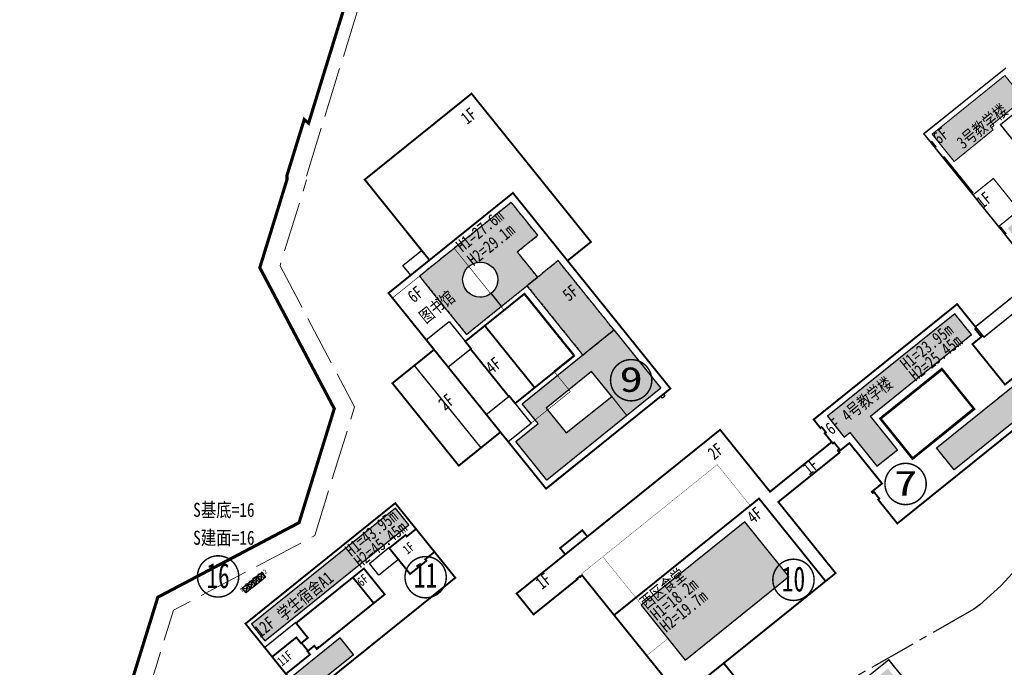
# Model space of a CAD drawing. Header units: millimetres. Extents: x 38389465 to 38395088, y 2473666 to 2480744.
# Tile 42 of 256: x 38390577 to 38390891, y 2477858 to 2478065. Entities that reach past the tile are written whole.
import ezdxf
from ezdxf.enums import TextEntityAlignment as Align

# ---------------------------------------------------------------- set-up
doc = ezdxf.new("R2010")
doc.units = ezdxf.units.MM
doc.header["$LTSCALE"] = 2
for name, pattern in [('0', [0]), ('CENTER2', [1.125, 0.75, -0.125, 0.125, -0.125]), ('DASH', [0.35, 0.25, -0.1]), ('X2', [10, 8, -2])]:
    doc.linetypes.add(name, pattern=pattern)
doc.layers.add('0核算', color=6, linetype='CONTINUOUS', plot=False)
for name, color, linetype in [('MJZJ', 7, 'CONTINUOUS'), ('w-二期建筑', 40, 'CONTINUOUS'), ('w-文字', 7, 'CONTINUOUS'), ('w-楼栋号', 4, 'CONTINUOUS'), ('w-用地红线', 1, 'CONTINUOUS'), ('w-绿地面积', 82, 'CONTINUOUS'), ('一期建筑轮廓', 4, 'CONTINUOUS'), ('建筑', 31, 'CONTINUOUS'), ('建筑占地', 3, 'CONTINUOUS')]:
    doc.layers.add(name, color=color, linetype=linetype)
for name, color, linetype, lineweight in [('w-屋顶绿化线', 126, 'CONTINUOUS', 9), ('屋顶绿化线', 126, 'CONTINUOUS', 9), ('建筑控制线', 6, '0', 9)]:
    doc.layers.add(name, color=color, linetype=linetype, lineweight=lineweight)
doc.styles.add('HZTXT', font='txt', dxfattribs={"width": 0.8})
doc.styles.add('中等线体', font='txt', dxfattribs={"width": 0.8})
doc.styles.add('宋体', font='txt', dxfattribs={"width": 0.8, "height": 8})

# ---------------------------------------------------------------- blocks, each defined once
blk = doc.blocks.new('A$C6A001BA8')
at = {"layer": '一期建筑轮廓', "const_width": 600, "flags": 128}
for points in [[(63500, 68900), (63500, 43500), (68200, 43500), (77100, 43500), (88800, 43500), (88800, 42900), (89300, 42900), (89300, 40200), (88800, 40200), (88800, 40000), (88600, 40000), (88600, 39300), (77100, 39300), (68200, 39300), (63500, 39300), (63500, 10100), (17650, 10100), (17650, 4000), (17500, 4000), (17500, 0), (8850, 0), (8850, 3900), (5850, 3900), (5850, 7200), (0, 7200), (0, 60300), (-700, 60300), (-700, 60500), (-2000, 60500), (-2000, 60300), (-9100, 60300), (-19300, 60300), (-19600, 60300), (-19900, 60300), (-19900, 60300), (-19900, 60300), (-19900, 68900), (-19900, 68900), (-19900, 68900), (-19600, 68900), (-19300, 68900), (-9100, 68900), (0, 68900), (0, 71500), (9100, 71500), (9100, 68900), (17650, 68900)], [(59400, 44000), (0, 44000), (0, 10100), (59400, 10100)]]:
    blk.add_lwpolyline(points, close=True, dxfattribs=at)
blk.add_lwpolyline([(9097, 68900), (-3, 68900)], dxfattribs=at)
at = {"layer": '一期建筑轮廓', "linetype": 'DASH', "ltscale": 2, "const_width": 100, "flags": 128}
blk.add_lwpolyline([(0, 60800), (55800, 60800), (55800, 44000), (59400, 44000), (59400, 10100), (0, 10100)], close=True, dxfattribs=at)
blk.add_lwpolyline([(8900, 60800), (8900, 27400), (0, 27400)], dxfattribs=at)
blk = doc.blocks.new('dfgdfgdgfdfg')
at = {"layer": '屋顶绿化线'}
h = blk.add_hatch(dxfattribs=at)
h.set_pattern_fill('CROSS', color=256, style=0)
h.set_pattern_definition([(3e-14, (-38390155.3861, -2480142.4406), (1.5875, 1.5875), [0.79375, -2.38125]), (90, (-38390154.9893, -2480142.8375), (-1.5875, 1.5875), [0.79375, -2.38125])])
h.paths.add_polyline_path([(-3.15, -422.85), (20.37, -403.92), (14.35, -396.44), (-9.17, -415.38)])
h.paths.add_polyline_path([(-212.8, -350.41), (-230.61, -328.29), (-240.58, -336.31), (-222.77, -358.44)])
h.paths.add_polyline_path([(-190.05, -455.85), (-156.94, -429.2), (-171.05, -411.67), (-204.16, -438.32)])
h.paths.add_polyline_path([(-220.16, -484.94), (-266.12, -521.94), (-270.37, -516.66), (-224.41, -479.66)])
h.paths.add_polyline_path([(-264.36, -493.34), (-279.4, -505.45), (-283.65, -500.16), (-268.62, -488.06)])
h.paths.add_polyline_path([(-304.53, -503.57), (-350.48, -540.57), (-354.74, -535.29), (-308.78, -498.29)])
h.paths.add_polyline_path([(-348.73, -511.97), (-363.77, -524.07), (-368.02, -518.79), (-352.99, -506.69)])
h.paths.add_polyline_path([(-282.59, -407.4), (-328.55, -444.39), (-324.3, -449.68), (-278.34, -412.68)])
h.paths.add_polyline_path([(-300.24, -448.79), (-315.27, -460.89), (-311.02, -466.17), (-295.98, -454.07)])
h.paths.add_polyline_path([(-33.99, 93.69), (-17.08, 99.88), (-15.02, 94.25), (-31.92, 88.06)])
h.paths.add_polyline_path([(-53.1, 61.56), (-8.97, 77.72), (-11.03, 83.35), (-55.16, 67.19)])
h.paths.add_polyline_path([(-108.32, 48.75), (-122.34, 37.46), (-118.58, 32.79), (-104.56, 44.08)])
h.paths.add_polyline_path([(-70.93, 48.55), (-107.54, 19.08), (-111.3, 23.75), (-74.69, 53.23)])
h.paths.add_polyline_path([(-144.65, -377.97), (-139.26, -384.67), (-137.47, -383.22), (-128.81, -393.97), (-122.27, -388.71), (-130.93, -377.96), (-98.6, -351.93), (-103.99, -345.23)])
h.paths.add_polyline_path([(-85.37, -368.37), (-79.66, -375.46), (-104.12, -395.15), (-109.83, -388.06)])
h.paths.add_polyline_path([(-154.42, -186.59), (-177.71, -205.34), (-172.01, -212.43), (-148.72, -193.68)])
h.paths.add_polyline_path([(-124.03, -173.8), (-139.53, -186.28), (-145.23, -179.19), (-129.73, -166.71)])
h.paths.add_polyline_path([(-147.86, -242.42), (-124.57, -223.67), (-130.59, -216.19), (-141.34, -224.84), (-142.35, -223.6), (-154.89, -233.69)])
h.paths.add_polyline_path([(-115.38, -216.27), (-91.86, -197.33), (-97.88, -189.85), (-121.4, -208.79)])
h.paths.add_polyline_path([(-179.13, -155.9), (-202.42, -174.65), (-208.13, -167.56), (-184.84, -148.81)])
h.paths.add_polyline_path([(-160.15, -128.93), (-175.65, -141.41), (-169.94, -148.5), (-154.44, -136.02)])
h.paths.add_polyline_path([(-232.27, -137.57), (-208.98, -118.82), (-202.96, -126.3), (-213.71, -134.95), (-212.71, -136.2), (-225.25, -146.3)])
h.paths.add_polyline_path([(-199.79, -111.42), (-176.27, -92.48), (-170.25, -99.96), (-193.77, -118.9)])
h.paths.add_polyline_path([(7.12, -56.53), (30.41, -37.78), (36.12, -44.87), (12.83, -63.62)])
h.paths.add_polyline_path([(-11.86, -83.5), (3.64, -71.02), (-2.07, -63.93), (-17.57, -76.41)])
h.paths.add_polyline_path([(27.78, -101), (4.26, -119.94), (-1.76, -112.47), (21.76, -93.53)])
h.paths.add_polyline_path([(-17.58, -25.84), (5.71, -7.09), (0, 0), (-23.29, -18.75)])
h.paths.add_polyline_path([(-47.98, -38.63), (-32.48, -26.15), (-26.78, -33.24), (-42.28, -45.72)])
h.paths.add_polyline_path([(-24.15, 29.99), (-47.44, 11.24), (-41.42, 3.76), (-30.67, 12.42), (-29.66, 11.17), (-17.12, 21.27)])
h.paths.add_polyline_path([(-56.63, 3.84), (-80.15, -15.1), (-74.13, -22.58), (-50.61, -3.64)])
h.paths.add_polyline_path([(-112.36, 104.96), (-116.12, 109.63), (-120.41, 106.18), (-120.09, 105.79), (-120.09, 105.79), (-119.97, 105.64), (-119.56, 105.13), (-120.65, 104.25), (-121.5, 105.3), (-126.33, 101.42), (-126.01, 101.03), (-126.01, 101.03), (-125.89, 100.87), (-125.48, 100.37), (-126.57, 99.49), (-127.42, 100.54), (-132.25, 96.65), (-131.93, 96.26), (-131.93, 96.26), (-131.81, 96.11), (-131.4, 95.6), (-132.49, 94.72), (-133.34, 95.77), (-138.17, 91.88), (-137.85, 91.5), (-137.85, 91.5), (-137.73, 91.34), (-137.32, 90.83), (-138.41, 89.96), (-139.26, 91.01), (-144.09, 87.12), (-143.77, 86.73), (-143.77, 86.73), (-143.65, 86.57), (-143.24, 86.07), (-144.33, 85.19), (-145.18, 86.24), (-150.01, 82.35), (-149.69, 81.96), (-149.69, 81.96), (-149.57, 81.81), (-149.16, 81.3), (-150.25, 80.42), (-151.1, 81.47), (-155.38, 78.03), (-151.62, 73.35)])
h.paths.add_polyline_path([(-152.8, 95.7), (-151.71, 96.58), (-150.86, 95.53), (-146.03, 99.42), (-146.34, 99.81), (-146.34, 99.81), (-146.47, 99.96), (-146.88, 100.47), (-145.86, 101.29), (-148.78, 104.91), (-165.92, 91.11), (-162.15, 86.44), (-157.87, 89.89), (-158.18, 90.28), (-158.18, 90.28), (-158.31, 90.43), (-158.72, 90.94), (-157.63, 91.82), (-156.78, 90.76), (-151.95, 94.65), (-152.26, 95.04), (-152.26, 95.04), (-152.39, 95.2)])
h.paths.add_polyline_path([(-48.92, 138.06), (-54.08, 136.17), (-53.91, 135.7), (-53.91, 135.7), (-53.84, 135.51), (-53.62, 134.9), (-54.93, 134.42), (-55.4, 135.69), (-61.22, 133.56), (-61.05, 133.09), (-61.05, 133.09), (-60.98, 132.9), (-60.76, 132.29), (-62.07, 131.81), (-62.54, 133.07), (-68.36, 130.94), (-68.19, 130.47), (-68.19, 130.47), (-68.12, 130.28), (-67.89, 129.67), (-69.21, 129.19), (-69.67, 130.46), (-75.49, 128.33), (-75.32, 127.86), (-75.32, 127.86), (-75.25, 127.67), (-75.03, 127.06), (-76.34, 126.58), (-76.81, 127.85), (-82.63, 125.71), (-82.46, 125.24), (-82.46, 125.24), (-82.39, 125.06), (-82.17, 124.45), (-83.48, 123.96), (-83.94, 125.23), (-89.77, 123.1), (-89.59, 122.63), (-89.59, 122.63), (-89.53, 122.44), (-89.3, 121.83), (-90.62, 121.35), (-91.08, 122.62), (-96.25, 120.73), (-94.18, 115.09), (-46.86, 132.43)])
h.paths.add_polyline_path([(-59.58, 147.1), (-59.39, 147.17), (-58.26, 147.58), (-57.8, 146.31), (-52.63, 148.2), (-54.7, 153.84), (-75.36, 146.27), (-73.76, 141.9), (-72.54, 142.35), (-72.07, 141.08), (-66.25, 143.22), (-66.42, 143.68), (-66.42, 143.68), (-66.49, 143.87), (-66.71, 144.48), (-66.71, 144.48), (-66.53, 144.55), (-65.4, 144.96), (-64.94, 143.7), (-59.11, 145.83), (-59.29, 146.3), (-59.29, 146.3), (-59.35, 146.49), (-59.58, 147.1)])
h.paths.add_polyline_path([(-212.8, -350.41), (-222.77, -358.44), (-242.09, -373.99), (-237.01, -380.3), (-244.17, -386.07), (-234.27, -398.37), (-208.64, -377.74), (-213.53, -371.67), (-228.02, -383.33), (-234.42, -375.39), (-219.93, -363.72), (-213.53, -371.67), (-208.64, -377.74), (-197.81, -369.03)])
edge = h.paths.add_edge_path()
edge.add_line((-243.67, -325.45), (-237.13, -320.19))
edge.add_line((-237.13, -320.19), (-245.6, -309.67))
edge.add_line((-245.6, -309.67), (-274.88, -333.25))
edge.add_line((-274.88, -333.25), (-270.37, -338.86))
edge.add_line((-270.37, -338.86), (-259.9, -351.87))
edge.add_line((-259.9, -351.87), (-248.68, -342.84))
edge.add_line((-248.68, -342.84), (-252, -338.71))
edge.add_arc((-255.52, -334.35), 5.6, 180, 308.8365, ccw=False)
edge.add_arc((-255.52, -334.35), 5.6, 0, 180, ccw=False)
edge.add_arc((-255.52, -334.35), 5.6, 308.8365, 360, ccw=False)
edge.add_line((-252, -338.71), (-248.68, -342.84))
edge.add_line((-248.68, -342.84), (-237.15, -333.56))
edge.add_line((-237.15, -333.56), (-243.67, -325.45))
h.paths.add_polyline_path([(193.4, 239.68), (208.99, 243.3), (208.81, 244.07), (215.33, 245.59), (218.64, 231.37), (196.52, 226.23)])
h.paths.add_polyline_path([(166, 243.17), (189.19, 248.55), (196.47, 217.19), (173.29, 211.8), (169.89, 226.41), (172.91, 227.11), (171.84, 231.74), (170.52, 231.44), (169.86, 234.31), (168.15, 233.91), (167.43, 237.03), (167.82, 237.12), (167.55, 238.29), (167.16, 238.2)])
h.paths.add_polyline_path([(109.76, 214.71), (139.24, 225.51), (144.26, 211.81), (114.78, 201.01), (112.64, 206.83), (113.87, 207.27), (112.35, 211.41), (111.13, 210.96)])
h.paths.add_polyline_path([(197.76, 213.38), (198.49, 210.26), (174.23, 204.63), (173.51, 207.75)])
h.paths.add_polyline_path([(113.14, 183.37), (121.03, 186.26), (119.76, 189.73), (111.87, 186.84)], flags=17)
h.paths.add_polyline_path([(22.58, 204.4), (27.18, 206.09), (30.21, 197.83), (25.61, 196.14)])
h.paths.add_polyline_path([(122.91, 186.94), (157.46, 199.6), (156.19, 203.08), (121.64, 190.42)])
h.paths.add_polyline_path([(229.13, 220.67), (230.8, 213.46), (201.39, 206.62), (199.71, 213.83)])
h.paths.add_polyline_path([(38.23, 161.68), (55.42, 167.97), (53.46, 173.33), (36.27, 167.03)])
h.paths.add_polyline_path([(59.17, 169.35), (66.07, 171.88), (64.11, 177.23), (57.21, 174.7)])
h.paths.add_polyline_path([(26.3, 194.26), (30.9, 195.95), (39.67, 172), (35.07, 170.32)])
h.paths.add_polyline_path([(160.56, -69.47), (170.53, -61.44), (185.05, -79.48), (175.08, -87.51)])
h.paths.add_polyline_path([(137.6, -120.05), (147.76, -132.67), (182.5, -104.7), (172.34, -92.08)])
h.paths.add_polyline_path([(194.05, 187.37), (172.02, 182.25), (151.55, 174.75), (152.93, 171), (134.52, 164.26), (133.15, 168.01), (104.23, 157.42), (105.6, 153.66), (82.32, 145.13), (84.69, 138.65), (175.15, 171.79), (246.2, 188.29), (243.73, 198.91), (221.33, 193.7), (222.23, 189.81), (194.96, 183.47)])
h.paths.add_polyline_path([(78.8, 145.44), (78.73, 145.63), (77.94, 147.79), (49.01, 137.19), (50.39, 133.44), (48.51, 132.75), (41.75, 130.27), (39.87, 129.59), (38.5, 133.34), (26.29, 128.87), (30.04, 118.63), (81.68, 137.55)])
h.paths.add_polyline_path([(226.05, 164.1), (240.76, 167.52), (239.85, 171.41), (225.14, 168)], flags=17)
h.paths.add_polyline_path([(186.4, 154.89), (198.29, 157.65), (197.38, 161.55), (185.5, 158.79)], flags=17)
h.paths.add_polyline_path([(147.22, 145.58), (161.59, 150.85), (162.96, 147.09), (148.6, 141.83)], flags=17)
h.paths.add_polyline_path([(109.19, 131.65), (120.65, 135.85), (122.02, 132.09), (110.57, 127.9)])
h.paths.add_polyline_path([(78.02, 120.23), (89.47, 124.43), (90.85, 120.67), (79.39, 116.48)])
h.paths.add_polyline_path([(38.45, 101.48), (52.63, 106.68), (51.26, 110.43), (37.08, 105.24)])
h.paths.add_polyline_path([(248.59, 158.56), (253.07, 159.6), (247.23, 184.73), (242.75, 183.69)])
h.paths.add_polyline_path([(168.26, 148.92), (170.77, 142.07), (182.68, 146.43), (184.76, 146.92), (183.34, 153.05), (172.91, 150.63)], flags=17)
h.paths.add_polyline_path([(96.59, 114.9), (109.92, 119.78), (107.75, 125.69), (94.42, 120.81)])
h.paths.add_polyline_path([(93.73, 122.69), (107.07, 127.57), (102.11, 141.09), (88.78, 136.21)])
h.paths.add_polyline_path([(96.89, -120.34), (73.6, -139.1), (79.62, -146.57), (88.18, -139.67), (91.13, -143.34), (105.85, -131.48)])
h.paths.add_polyline_path([(153.35, 91.06), (163.86, 94.91), (161.94, 100.17), (151.42, 96.32)])
h.paths.add_polyline_path([(138.4, 75.47), (185.35, 92.67), (183.49, 97.74), (174.38, 94.4), (175.14, 92.33), (146.41, 81.81), (145.65, 83.87), (136.54, 80.54)])
h.paths.add_polyline_path([(223.08, 112.8), (233.99, 115.33), (232.72, 120.79), (221.81, 118.25)])
h.paths.add_polyline_path([(206.33, 99.16), (255.03, 110.47), (253.81, 115.73), (244.36, 113.53), (244.86, 111.39), (215.05, 104.47), (214.56, 106.61), (205.11, 104.42)])
h.paths.add_polyline_path([(67.31, 56.14), (113.69, 73.13), (115.93, 67.03), (69.54, 50.04)])
h.paths.add_polyline_path([(69.45, 59.59), (89.83, 67.05), (87.59, 73.15), (67.22, 65.69)])
h.paths.add_polyline_path([(107.5, -172.91), (126.74, -157.42), (121.03, -150.33), (101.79, -165.82)])
h.paths.add_polyline_path([(241.44, 174.76), (239.47, 183.23), (212.97, 177.08), (214.69, 169.68), (222.72, 171.54), (222.97, 170.47)], flags=17)
h.paths.add_polyline_path([(188.75, 144.35), (218.95, 151.36), (217.23, 158.77), (187.03, 151.75)], flags=17)
h.paths.add_polyline_path([(162.75, 154.36), (159.76, 162.53), (134.22, 153.17), (136.83, 146.04), (144.57, 148.87), (144.95, 147.84)], flags=17)
h.paths.add_polyline_path([(114.19, 117.72), (143.3, 128.38), (140.68, 135.52), (111.57, 124.86)])
h.paths.add_polyline_path([(33.92, 107.17), (30.93, 115.34), (56.47, 124.69), (59.08, 117.56), (51.34, 114.72), (51.72, 113.69)])
h.paths.add_polyline_path([(94.66, 110.57), (65.55, 99.91), (62.93, 107.04), (92.04, 117.7)])
h.paths.add_polyline_path([(-168.02, -492.94), (-125.34, -458.57), (-119.69, -465.58), (-162.38, -499.95)])
h.paths.add_polyline_path([(-149.46, -515.99), (-106.77, -481.63), (-101.13, -488.64), (-143.82, -523)])
h.paths.add_polyline_path([(-320.54, -607.1), (-363.7, -641.85), (-367.95, -636.56), (-324.8, -601.82)])
h.paths.add_polyline_path([(-364.75, -615.5), (-376.98, -625.35), (-381.23, -620.07), (-369, -610.22)])
h.paths.add_polyline_path([(-253.32, -567.17), (-296.48, -601.91), (-300.73, -596.63), (-257.58, -561.89)])
h.paths.add_polyline_path([(-297.53, -575.57), (-309.76, -585.42), (-314.01, -580.14), (-301.78, -570.29)])
h.paths.add_polyline_path([(-183.66, -530.28), (-226.81, -565.02), (-231.06, -559.74), (-187.91, -525)])
h.paths.add_polyline_path([(-227.87, -538.68), (-240.1, -548.52), (-244.35, -543.24), (-232.12, -533.4)])
h.paths.add_polyline_path([(5.65, -366.61), (29.18, -347.67), (23.16, -340.19), (-0.37, -359.13)])
h.paths.add_polyline_path([(-2.99, -324.14), (-18.49, -336.62), (-24.2, -329.53), (-8.7, -317.05)])
h.paths.add_polyline_path([(-3.55, -374), (-9.57, -366.52), (-20.32, -375.17), (-21.32, -373.93), (-33.86, -384.02), (-26.84, -392.75)])
h.paths.add_polyline_path([(-56.69, -355.67), (-43.29, -344.88), (-37.58, -351.97), (-50.98, -362.76)])
h.paths.add_polyline_path([(-78.77, -261.75), (-55.24, -242.81), (-49.22, -250.29), (-72.75, -269.23)])
h.paths.add_polyline_path([(-39.12, -279.26), (-54.62, -291.74), (-48.92, -298.83), (-33.42, -286.35)])
h.paths.add_polyline_path([(73.04, -188.96), (88.54, -176.48), (94.25, -183.57), (78.75, -196.05)])
h.paths.add_polyline_path([(64.4, -146.5), (40.87, -165.43), (46.89, -172.91), (70.42, -153.97)])
h.paths.add_polyline_path([(121.92, -100.57), (132.08, -113.19), (166.82, -85.22), (156.66, -72.61)])
h.paths.add_polyline_path([(-87.95, -269.16), (-81.93, -276.63), (-92.68, -285.29), (-91.67, -286.53), (-104.22, -296.63), (-111.24, -287.91)])
h.paths.add_polyline_path([(60.27, -74.86), (36.98, -93.61), (30.96, -86.13), (41.7, -77.47), (40.7, -76.23), (53.24, -66.13)])
h.paths.add_polyline_path([(-81.39, -324.98), (-67.99, -314.2), (-73.7, -307.11), (-87.1, -317.9)])
edge = h.paths.add_edge_path(flags=17)
edge.add_line((172.45, 152.57), (182.88, 155))
edge.add_line((182.88, 155), (179.63, 169.03))
edge.add_line((179.63, 169.03), (176.2, 168.23))
edge.add_line((176.2, 168.23), (162.96, 163.38))
edge.add_line((162.96, 163.38), (167.57, 150.8))
edge.add_line((167.57, 150.8), (172.22, 152.5))
at = {"layer": 'w-屋顶绿化线'}
for points in [[(-87.95, -269.16), (-81.93, -276.63), (-92.68, -285.29), (-91.67, -286.53), (-104.22, -296.63), (-111.24, -287.91)], [(-212.8, -350.41), (-230.61, -328.29), (-240.58, -336.31), (-222.77, -358.44)], [(-144.65, -377.97), (-139.26, -384.67), (-137.47, -383.22), (-128.81, -393.97), (-122.27, -388.71), (-130.93, -377.96), (-98.6, -351.93), (-103.99, -345.23)], [(-212.8, -350.41), (-222.77, -358.44), (-242.09, -373.99), (-237.01, -380.3), (-244.17, -386.07), (-234.27, -398.37), (-208.64, -377.74), (-213.53, -371.67), (-228.02, -383.33), (-234.42, -375.39), (-219.93, -363.72), (-213.53, -371.67), (-208.64, -377.74), (-197.81, -369.03)], [(-85.37, -368.37), (-79.66, -375.46), (-104.12, -395.15), (-109.83, -388.06)], [(-282.59, -407.4), (-328.55, -444.39), (-324.3, -449.68), (-278.34, -412.68)], [(-190.05, -455.85), (-156.94, -429.2), (-171.05, -411.67), (-204.16, -438.32)], [(-300.24, -448.79), (-315.27, -460.89), (-311.02, -466.17), (-295.98, -454.07)]]:
    blk.add_lwpolyline(points, close=True, dxfattribs=at)
blk.add_lwpolyline([(-243.67, -325.45), (-237.13, -320.19), (-245.6, -309.67), (-274.88, -333.25), (-270.37, -338.86), (-259.9, -351.87), (-248.68, -342.84), (-252, -338.71, -0.629956), (-261.12, -334.35, -1), (-249.92, -334.35, -0.227027), (-252, -338.71), (-248.68, -342.84), (-237.15, -333.56)], format="xyb", close=True, dxfattribs=at)
blk = doc.blocks.new('fA$C48F207B0')
at = {"layer": '一期建筑轮廓', "const_width": 600, "flags": 128}
for points in [[(0, 42600), (0, 39100), (500, 39100), (500, 37000), (0, 37000), (0, 32800), (500, 32800), (500, 30100), (0, 30100), (0, 29600), (4200, 29600), (4200, 13000), (0, 13000), (0, 12500), (500, 12500), (500, 9800), (0, 9800), (0, 0), (25300, 0), (33500, 0), (33500, 0), (33500, 0), (58800, 0), (58800, 3500), (58300, 3500), (58300, 5600), (58800, 5600), (58800, 9800), (58300, 9800), (58300, 12500), (58800, 12500), (58800, 13000), (54600, 13000), (54600, 29600), (58800, 29600), (58800, 30100), (58300, 30100), (58300, 32800), (58800, 32800), (58800, 42600)], [(42100, 29600), (42099, 13000), (16700, 13000), (16700, 29600), (42100, 29600), (42100, 29600)]]:
    blk.add_lwpolyline(points, close=True, dxfattribs=at)
blk = doc.blocks.new('fA$C40693934')
at = {"layer": '一期建筑轮廓', "const_width": 600, "flags": 128}
for points in [[(61400, 30600), (0, 30600), (0, 17000), (9900, 17000), (9900, 14600), (10100, 14600), (12700, 14600), (12700, 20600), (40500, 20600), (40500, 10000), (12700, 10000), (12700, 11300), (10100, 11300), (9900, 11300), (9900, 10000), (0, 10000), (0, 0), (61400, 0), (61400, 10600), (57600, 10600), (57600, 10000), (50900, 10000), (50900, 20600), (57600, 20600), (57600, 20000), (61400, 20000)], [(0, 30600), (0, 0), (61400, 0), (61400, 30600)], [(12700, 20600), (12700, 14600), (10100, 14600), (10100, 11300), (12700, 11300), (12700, 10000), (36000, 10000), (36000, 20600)]]:
    blk.add_lwpolyline(points, close=True, dxfattribs=at)
at = {"layer": '一期建筑轮廓', "flags": 128}
for points in [[(0, 20800), (0, 17000), (9900, 17000), (9900, 14600), (12700, 14600), (12700, 20800)], [(42900, 20800), (50900, 20800), (50900, 15900), (42900, 15900)]]:
    blk.add_lwpolyline(points, close=True, dxfattribs=at)
blk = doc.blocks.new('fhjajhava')
at = {"layer": '一期建筑轮廓', "const_width": 600, "flags": 128}
for points in [[(58676, -2035637), (58676, -2068637), (41876, -2068637), (41876, -2091837), (24776, -2091837), (24776, -2125637), (41876, -2125637), (41876, -2148837), (92876, -2148837), (92876, -2096437), (102476, -2096437), (102476, -2035637)], [(92876, -2068637), (41876, -2068637), (41876, -2148837), (92876, -2148837)], [(59276, -2121437), (51276, -2121437), (51276, -2118437), (51076, -2118437), (51076, -2099037), (51276, -2099037), (51276, -2096037), (59276, -2096037)], [(59276, -2096037), (75476, -2096037), (75476, -2121437), (59276, -2121437)]]:
    blk.add_lwpolyline(points, close=True, dxfattribs=at)
at = {"layer": '一期建筑轮廓', "color": 0, "flags": 128}
for points in [[(51276, -2099037), (41876, -2099037), (41876, -2087837), (51276, -2087837)], [(51276, -2129637), (41876, -2129637), (41876, -2118437), (51276, -2118437)]]:
    blk.add_lwpolyline(points, close=True, dxfattribs=at)

msp = doc.modelspace()

# ---------------------------------------------------------------- linework, layer by layer
at = {"layer": '0核算', "color": 6}
msp.add_lwpolyline([(38390784.661, 2477946.816), (38390782.402, 2477944.998), (38390782.841, 2477944.453), (38390782.608, 2477944.264), (38390782.67, 2477944.186), (38390782.125, 2477943.748), (38390781.624, 2477944.371), (38390744.936, 2477914.834), (38390730.387, 2477932.906), (38390717.067, 2477922.182), (38390695.871, 2477948.51), (38390702.881, 2477954.154), (38390709.191, 2477959.234), (38390694.642, 2477977.305), (38390701.73, 2477983.012), (38390699.222, 2477986.127), (38390705.22, 2477990.956), (38390687.034, 2478013.545), (38390721.151, 2478041.012), (38390759.279, 2477993.653), (38390751.801, 2477987.633), (38390767.228, 2477968.471)], close=True, dxfattribs=at)
at = {"layer": '0核算', "color": 3, "linetype": 'DASH', "ltscale": 2}
for points in [[(38390704.543, 2477982.708), (38390709.058, 2477977.1), (38390709.058, 2477977.1), (38390719.53, 2477964.091), (38390742.275, 2477982.403), (38390735.753, 2477990.504), (38390742.296, 2477995.771), (38390733.831, 2478006.287)], [(38390766.628, 2477965.549), (38390748.818, 2477987.67), (38390738.848, 2477979.644), (38390756.658, 2477957.522)]]:
    msp.add_lwpolyline(points, close=True, dxfattribs=at)
at = {"layer": '0核算'}
msp.add_lwpolyline([(38390902.905, 2477940.59), (38390883.198, 2477924.725), (38390857.103, 2477903.717), (38390850.958, 2477911.35), (38390851.347, 2477911.664), (38390849.341, 2477914.157), (38390852.223, 2477916.477), (38390841.813, 2477929.407), (38390838.931, 2477927.087), (38390836.924, 2477929.58), (38390836.534, 2477929.266), (38390833.963, 2477932.46), (38390834.353, 2477932.773), (38390832.91, 2477934.565), (38390832.521, 2477934.251), (38390830.389, 2477936.9), (38390876.191, 2477973.773), (38390882.336, 2477966.14), (38390881.947, 2477965.826), (38390883.953, 2477963.333), (38390881.071, 2477961.013), (38390891.481, 2477948.083)], dxfattribs=at)
at = {"layer": '0核算', "color": 3}
for points in [[(38390834.774, 2477937.991), (38390840.167, 2477931.292), (38390841.959, 2477932.734), (38390850.613, 2477921.985), (38390857.156, 2477927.253), (38390848.502, 2477938.002), (38390880.828, 2477964.027), (38390875.435, 2477970.725)], [(38390894.06, 2477947.591), (38390899.766, 2477940.503), (38390875.307, 2477920.812), (38390869.601, 2477927.9)], [(38390696.833, 2477908.563), (38390650.876, 2477871.564), (38390655.127, 2477866.282), (38390701.085, 2477903.281)], [(38390789.38, 2477860.107), (38390822.485, 2477886.759), (38390808.375, 2477904.285), (38390775.27, 2477877.633)], [(38390679.191, 2477867.169), (38390664.158, 2477855.066), (38390668.409, 2477849.784), (38390683.443, 2477861.887)]]:
    msp.add_lwpolyline(points, close=True, dxfattribs=at)
at = {"layer": '0核算', "color": 3, "flags": 128}
for points in [[(38390745.161, 2477917.584), (38390735.253, 2477929.891), (38390742.419, 2477935.66), (38390737.34, 2477941.97), (38390766.628, 2477965.549), (38390781.616, 2477946.932)], [(38390751.409, 2477932.627), (38390765.897, 2477944.291), (38390759.501, 2477952.236), (38390745.012, 2477940.572)]]:
    msp.add_lwpolyline(points, close=True, dxfattribs=at)
at = {"layer": '0核算'}
for points in [[(38390851.971, 2477937.2), (38390871.289, 2477952.753), (38390881.323, 2477940.29), (38390862.005, 2477924.737)], [(38390648.957, 2477871.714), (38390696.784, 2477910.218), (38390715.973, 2477886.382), (38390668.147, 2477847.878)], [(38390665.121, 2477871.889), (38390683.27, 2477886.5), (38390689.917, 2477878.243), (38390672.508, 2477864.227), (38390672.351, 2477864.422), (38390671.611, 2477863.827), (38390670.953, 2477864.644), (38390668.928, 2477863.014), (38390666.858, 2477865.585), (38390668.884, 2477867.215)]]:
    msp.add_lwpolyline(points, close=True, dxfattribs=at)
at = {"layer": '0核算', "color": 1}
msp.add_lwpolyline([(38390805.507, 2477854.347), (38390801.682, 2477859.099), (38390837.396, 2477887.851), (38390819.085, 2477910.596), (38390822.746, 2477913.544), (38390829.678, 2477919.125), (38390838.636, 2477926.336), (38390838.197, 2477926.882), (38390838.353, 2477927.007), (38390838.228, 2477927.163), (38390838.617, 2477927.476), (38390836.924, 2477929.58), (38390836.534, 2477929.266), (38390836.158, 2477929.733), (38390827.045, 2477922.396), (38390820.112, 2477916.815), (38390816.451, 2477913.868), (38390800.523, 2477933.653), (38390764.808, 2477904.9), (38390758.148, 2477899.539), (38390756.518, 2477901.564), (38390749.43, 2477895.857), (38390751.06, 2477893.832), (38390743.972, 2477888.125), (38390736.027, 2477881.729), (38390735.793, 2477881.541), (38390735.559, 2477881.353), (38390740.952, 2477874.654), (38390741.186, 2477874.842), (38390741.42, 2477875.03), (38390749.365, 2477881.427), (38390754.895, 2477885.879), (38390754.77, 2477886.035), (38390755.782, 2477886.85), (38390755.908, 2477886.694), (38390756.453, 2477887.133), (38390789.752, 2477845.771)], dxfattribs=at)
at = {"layer": '0核算', "color": 3}
msp.add_circle((38390723.912, 2477981.612), 5.6, dxfattribs=at)
at = {"layer": 'w-二期建筑', "ltscale": 5}
msp.add_line((38390884.686, 2477963.216), (38390884.343, 2477963.647), dxfattribs=at)
at = {"layer": 'w-二期建筑', "ltscale": 5, "const_width": 0.4, "flags": 128}
for points in [[(38390891.731, 2478049.191), (38390865.558, 2478028.121), (38390867.753, 2478025.395), (38390868.142, 2478025.708), (38390869.459, 2478024.072), (38390869.07, 2478023.759), (38390871.703, 2478020.487), (38390872.093, 2478020.801), (38390881.248, 2478009.428), (38390880.859, 2478009.115), (38390881.235, 2478008.647), (38390887.778, 2478013.915), (38390895.931, 2478003.788), (38390889.387, 2477998.521), (38390889.701, 2477998.131), (38390890.09, 2477998.445), (38390891.784, 2477996.342), (38390891.394, 2477996.028), (38390897.54, 2477988.395)], [(38390891.731, 2478049.191), (38390865.558, 2478028.121), (38390889.701, 2477998.131), (38390890.09, 2477998.445), (38390891.784, 2477996.342), (38390891.394, 2477996.028), (38390891.394, 2477996.028), (38390891.394, 2477996.028), (38390897.54, 2477988.395)], [(38390882.055, 2477966.49), (38390902.151, 2477982.669), (38390897.545, 2477988.397)], [(38390920.112, 2477960.358), (38390904.784, 2477979.397), (38390884.686, 2477963.216)], [(38390860.54, 2477852.564), (38390854.395, 2477860.198), (38390808.593, 2477823.324)]]:
    msp.add_lwpolyline(points, dxfattribs=at)
msp.add_lwpolyline([(38390912.574, 2478043.505), (38390909.752, 2478047.01), (38390889.99, 2478031.101), (38390905.667, 2478011.627), (38390931.996, 2478032.823), (38390919.14, 2478048.791), (38390919.14, 2478048.791), (38390919.14, 2478048.791)], close=True, dxfattribs=at)
at = {"layer": 'w-楼栋号', "color": 3, "linetype": 'Continuous', "const_width": 0.471}
for points in [[(38390778.709, 2477949.481, 1), (38390765.532, 2477949.481, 1)], [(38390866.339, 2477916.336, 1), (38390853.163, 2477916.336, 1)], [(38390646.813, 2477886.803, 1), (38390633.636, 2477886.803, 1)], [(38390713.085, 2477886.555, 1), (38390699.908, 2477886.555, 1)], [(38390830.535, 2477885.718, 1), (38390817.359, 2477885.718, 1)]]:
    msp.add_lwpolyline(points, format="xyb", close=True, dxfattribs=at)
at = {"layer": 'w-用地红线', "linetype": 'CENTER2', "ltscale": 10, "const_width": 1, "flags": 128}
msp.add_lwpolyline([(38390933.166, 2478095.525), (38390933.177, 2478095.534), (38390933.682, 2478095.941), (38390950.593, 2478074.935), (38391037.827, 2477966.58), (38391055.045, 2477945.665), (38391072.715, 2477925.131), (38391090.83, 2477904.989), (38391090.326, 2477904.493), (38391088.937, 2477903.129), (38391087.839, 2477902.05), (38391057.384, 2477872.123), (38391048.797, 2477863.684), (38390978.655, 2477794.758), (38390965.656, 2477781.985), (38390937.662, 2477754.477), (38390827.949, 2477646.666), (38390822.893, 2477641.698), (38390813.346, 2477638.873), (38390803.231, 2477633.901), (38390796.543, 2477631.456), (38390786.051, 2477629.067), (38390780.097, 2477626.552), (38390776.179, 2477624.897), (38390772.066, 2477622.559), (38390769.383, 2477621.559), (38390769.319, 2477621.535), (38390755.182, 2477615.014), (38390755.024, 2477614.941), (38390749.221, 2477613.305), (38390747.296, 2477612.762), (38390740.191, 2477612.787), (38390731.362, 2477610.432), (38390728.404, 2477611.313), (38390728.39, 2477611.317), (38390728.298, 2477611.322), (38390728.263, 2477611.314), (38390728.114, 2477611.279), (38390719.912, 2477611.749), (38390704.785, 2477617.195), (38390693.221, 2477623.717), (38390692.299, 2477623.984), (38390689.403, 2477624.535), (38390681.857, 2477625.705), (38390680.474, 2477625.501), (38390666.996, 2477625.331), (38390666.367, 2477624.954), (38390662.706, 2477625.253), (38390662.87, 2477624.508), (38390662.733, 2477623.604), (38390662.72, 2477623.519), (38390662.599, 2477623.052), (38390661.91, 2477622.825), (38390658.884, 2477624.062), (38390652.678, 2477626.599), (38390639.961, 2477631.797), (38390636.565, 2477634.531), (38390633.582, 2477636.932), (38390633.312, 2477636.959), (38390623.318, 2477634.149), (38390611.765, 2477629.766), (38390606.532, 2477630.789), (38390602.194, 2477631.638), (38390594.832, 2477638.664), (38390591.342, 2477641.436), (38390590.535, 2477642.887), (38390584.507, 2477643.517), (38390579.936, 2477645.399), (38390577.381, 2477649.635), (38390577.785, 2477657.367), (38390579.402, 2477668.76), (38390583.667, 2477699.101), (38390585.122, 2477705.073), (38390586.222, 2477709.589), (38390587.903, 2477713.185), (38390589.025, 2477713.407), (38390591.57, 2477713.909), (38390582.756, 2477730.332), (38390600.721, 2477740.566), (38390585.813, 2477766.736), (38390620.462, 2477878.481), (38390620.981, 2477880.156), (38390666.078, 2477903.97), (38390677.324, 2477940.381), (38390653.541, 2477985.42), (38390662.254, 2478013.66), (38390662.191, 2478014.804), (38390667.731, 2478032.757), (38390669.124, 2478031.587), (38390673.737, 2478046.616), (38390684.552, 2478081.586), (38390683.303, 2478081.938), (38390682.947, 2478082.07), (38390684.018, 2478085.542), (38390686.67, 2478094.137), (38390719.862, 2478201.71), (38390755.505, 2478237.353), (38390791.148, 2478272.995), (38390858.555, 2478186.221), (38390909.554, 2478124.854), (38390933.166, 2478095.525)], close=True, dxfattribs=at)
at = {"layer": 'w-用地红线', "linetype": 'CENTER2', "ltscale": 10}
msp.add_lwpolyline([(38390933.166, 2478095.525), (38390923.215, 2478008.87), (38390914.059, 2477929.131), (38390913.615, 2477926.838), (38390911.726, 2477919.658), (38390911.209, 2477918.085), (38390910.862, 2477917.025), (38390910.036, 2477914.715), (38390908.425, 2477910.796), (38390906.393, 2477906.386), (38390903.326, 2477900.84), (38390899.438, 2477894.812), (38390895.135, 2477889.239), (38390890.2, 2477883.803), (38390883.473, 2477877.723), (38390881.557, 2477876.321), (38390830.557, 2477847.267), (38390596.012, 2477713.656), (38390593.614, 2477714.289), (38390591.582, 2477713.887)], dxfattribs=at)
at = {"layer": '一期建筑轮廓', "color": 0, "flags": 128}
msp.add_lwpolyline([(38390702.881, 2477954.154), (38390724.077, 2477927.826)], dxfattribs=at)
at = {"layer": '一期建筑轮廓', "const_width": 0.2, "flags": 128}
msp.add_lwpolyline([(38390647.913, 2477883.094), (38390649.168, 2477881.536), (38390655.399, 2477886.553), (38390654.145, 2477888.111)], close=True, dxfattribs=at)
at = {"layer": '一期建筑轮廓', "flags": 128}
for points in [[(38390652.587, 2477886.857), (38390654.145, 2477888.111), (38390655.399, 2477886.553), (38390653.841, 2477885.299), (38390652.587, 2477886.857), (38390655.399, 2477886.553), (38390654.145, 2477888.111), (38390653.841, 2477885.299)], [(38390647.913, 2477883.094), (38390649.471, 2477884.348), (38390650.726, 2477882.79), (38390649.168, 2477881.536), (38390647.913, 2477883.094), (38390650.726, 2477882.79), (38390649.471, 2477884.348), (38390649.168, 2477881.536)], [(38390649.471, 2477884.348), (38390651.029, 2477885.603), (38390652.283, 2477884.045), (38390650.726, 2477882.79), (38390649.471, 2477884.348), (38390652.283, 2477884.045), (38390651.029, 2477885.603), (38390650.726, 2477882.79)], [(38390651.029, 2477885.603), (38390652.587, 2477886.857), (38390653.841, 2477885.299), (38390652.283, 2477884.045), (38390651.029, 2477885.603), (38390653.841, 2477885.299), (38390652.587, 2477886.857), (38390652.283, 2477884.045)]]:
    msp.add_lwpolyline(points, dxfattribs=at)
at = {"layer": '建筑', "color": 152, "linetype": 'DASH', "ltscale": 10, "const_width": 0.2, "flags": 128}
msp.add_lwpolyline([(38390695.896, 2477975.747), (38390715.603, 2477991.613), (38390731.469, 2477971.906), (38390738.168, 2477977.299), (38390753.971, 2477957.67), (38390747.428, 2477952.402), (38390752.695, 2477945.859), (38390732.832, 2477929.868)], close=True, dxfattribs=at)
at = {"layer": '建筑占地', "color": 6, "flags": 128}
for points in [[(38390891.731, 2478049.191), (38390865.559, 2478028.121), (38390902.151, 2477982.669), (38390882.055, 2477966.49), (38390884.686, 2477963.216), (38390904.785, 2477979.397)], [(38390891.481, 2477948.083), (38390881.071, 2477961.013), (38390884.343, 2477963.647), (38390884.029, 2477964.036), (38390883.64, 2477963.723), (38390881.947, 2477965.826), (38390882.336, 2477966.14), (38390876.191, 2477973.773), (38390830.389, 2477936.9), (38390832.584, 2477934.173), (38390832.973, 2477934.487), (38390834.29, 2477932.851), (38390833.901, 2477932.538), (38390836.534, 2477929.266), (38390836.924, 2477929.58), (38390838.617, 2477927.476), (38390838.228, 2477927.163), (38390838.541, 2477926.773), (38390841.813, 2477929.407), (38390852.223, 2477916.477), (38390848.951, 2477913.843), (38390849.265, 2477913.454), (38390849.654, 2477913.767), (38390851.347, 2477911.664), (38390850.958, 2477911.35), (38390857.103, 2477903.717), (38390880.082, 2477922.216), (38390886.469, 2477927.358), (38390886.469, 2477927.358), (38390886.469, 2477927.358), (38390902.905, 2477940.59)], [(38390789.752, 2477845.771), (38390756.453, 2477887.133), (38390755.908, 2477886.694), (38390755.782, 2477886.85), (38390754.77, 2477886.035), (38390754.895, 2477885.879), (38390749.365, 2477881.427), (38390741.42, 2477875.03), (38390741.186, 2477874.842), (38390740.952, 2477874.654), (38390740.952, 2477874.654), (38390740.952, 2477874.654), (38390735.559, 2477881.353), (38390735.559, 2477881.353), (38390735.559, 2477881.353), (38390735.793, 2477881.541), (38390736.027, 2477881.729), (38390743.972, 2477888.125), (38390751.06, 2477893.832), (38390749.43, 2477895.857), (38390756.518, 2477901.564), (38390758.148, 2477899.539), (38390764.808, 2477904.9), (38390800.523, 2477933.653), (38390816.451, 2477913.868), (38390820.112, 2477916.815), (38390827.045, 2477922.396), (38390836.158, 2477929.733), (38390836.534, 2477929.266), (38390836.924, 2477929.58), (38390838.617, 2477927.476), (38390838.228, 2477927.163), (38390838.353, 2477927.007), (38390838.197, 2477926.882), (38390838.636, 2477926.336), (38390829.678, 2477919.125), (38390822.746, 2477913.544), (38390819.085, 2477910.596), (38390837.396, 2477887.851), (38390801.682, 2477859.099), (38390805.507, 2477854.347)]]:
    msp.add_lwpolyline(points, dxfattribs=at)
for points in [[(38390905.681, 2478011.611), (38390932.01, 2478032.806), (38390919.154, 2478048.775), (38390912.588, 2478043.488), (38390909.766, 2478046.994), (38390890.004, 2478031.084)], [(38390687.034, 2478013.545), (38390707.728, 2477987.84), (38390694.642, 2477977.305), (38390709.191, 2477959.234), (38390695.871, 2477948.51), (38390717.067, 2477922.182), (38390730.387, 2477932.906), (38390744.936, 2477914.834), (38390784.661, 2477946.816), (38390751.801, 2477987.633), (38390759.279, 2477993.653), (38390721.152, 2478041.012)], [(38390737.997, 2477977.033), (38390725.378, 2477966.874), (38390741.307, 2477947.089), (38390753.925, 2477957.248)], [(38390871.335, 2477953.174), (38390881.744, 2477940.244), (38390861.959, 2477924.316), (38390851.549, 2477937.246), (38390871.335, 2477953.174), (38390871.335, 2477953.174)], [(38390668.884, 2477867.215), (38390665.121, 2477871.889), (38390683.271, 2477886.499), (38390689.918, 2477878.242), (38390671.769, 2477863.631), (38390670.954, 2477864.643), (38390668.928, 2477863.013), (38390666.858, 2477865.585)], [(38390808.593, 2477823.324), (38390816.746, 2477813.198), (38390820.017, 2477815.832), (38390830.427, 2477802.902), (38390827.155, 2477800.268), (38390835.308, 2477790.142), (38390881.109, 2477827.015), (38390872.957, 2477837.141), (38390869.685, 2477834.507), (38390859.275, 2477847.438), (38390862.547, 2477850.072), (38390854.395, 2477860.198)]]:
    msp.add_lwpolyline(points, close=True, dxfattribs=at)
at = {"layer": '建筑控制线', "linetype": 'X2', "flags": 128}
msp.add_lwpolyline([(38390668.423, 2478014.651), (38390673.46, 2478030.972), (38390674.004, 2478032.739), (38390688.677, 2478080.287), (38390689.752, 2478083.774), (38390692.404, 2478092.368), (38390725.157, 2478198.52), (38390731.401, 2478204.764), (38390785.33, 2478258.691, 0.0109718), (38390826.944, 2478204.613), (38391045.935, 2477932.599, 0.0172773), (38391075.514, 2477898.351), (38391053.179, 2477876.403), (38391044.592, 2477867.964), (38390974.45, 2477799.038), (38390961.451, 2477786.265), (38390933.457, 2477758.757), (38390823.744, 2477650.946), (38390819.756, 2477647.027), (38390811.156, 2477644.482), (38390800.871, 2477639.427), (38390794.84, 2477637.222), (38390784.204, 2477634.8), (38390777.763, 2477632.079), (38390773.52, 2477630.287), (38390769.52, 2477628.013), (38390767.282, 2477627.179), (38390767.006, 2477627.076), (38390752.94, 2477620.588), (38390747.593, 2477619.08), (38390746.477, 2477618.765), (38390739.415, 2477618.79), (38390731.452, 2477616.666), (38390730.085, 2477617.073), (38390729.39, 2477617.272), (38390727.783, 2477617.359), (38390727.604, 2477617.318), (38390721.125, 2477617.69), (38390707.293, 2477622.67), (38390695.561, 2477629.286), (38390693.698, 2477629.826), (38390690.424, 2477630.449), (38390681.88, 2477631.774), (38390679.997, 2477631.496), (38390665.301, 2477631.31), (38390664.935, 2477631.091), (38390655.702, 2477631.845), (38390654.949, 2477632.153), (38390643.042, 2477637.02), (38390640.328, 2477639.205), (38390635.955, 2477642.725), (38390632.78, 2477643.042), (38390621.438, 2477639.853), (38390611.237, 2477635.983), (38390607.683, 2477636.678), (38390605.068, 2477637.19), (38390598.777, 2477643.193), (38390596.007, 2477645.394), (38390594.262, 2477648.531), (38390585.992, 2477649.395), (38390584.051, 2477650.194), (38390583.469, 2477651.159), (38390583.763, 2477656.788), (38390585.343, 2477667.921), (38390589.567, 2477697.971), (38390590.952, 2477703.653), (38390591.911, 2477707.589), (38390592.038, 2477707.861), (38390593.421, 2477708.135), (38390596.851, 2477707.229), (38390600.768, 2477709.46), (38390590.81, 2477728.015), (38390608.905, 2477738.323), (38390592.315, 2477767.445), (38390625.978, 2477876.01), (38390671.078, 2477899.825), (38390683.79, 2477940.985), (38390660.007, 2477986.025), (38390668.486, 2478013.507)], format="xyb", dxfattribs=at)

# ---------------------------------------------------------------- block references
at = {"layer": 'w-绿地面积', "linetype": 'ByBlock'}
msp.add_blockref('dfgdfgdgfdfg', (38390979.427, 2478315.958), dxfattribs=at)
at = {"layer": '一期建筑轮廓', "color": 0, "xscale": 0.0009999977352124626, "yscale": 0.0009999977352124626, "zscale": 0.0009999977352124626, "rotation": 38.83659301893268}
msp.add_blockref('fhjajhava', (38389364.781, 2479562.385), dxfattribs=at)
at = {"layer": '一期建筑轮廓'}
for name, p, xscale, yscale, zscale, rotation in [('fA$C48F207B0', (38390857.103, 2477903.717), 0.0009999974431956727, 0.0009999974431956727, 0.0009999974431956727, 38.83657223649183), ('A$C6A001BA8', (38390794.267, 2477840.163), 0.001000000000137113, 0.001000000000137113, 0.001000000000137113, 38.83646424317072), ('fA$C40693934', (38390668.147, 2477847.878), 0.0009999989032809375, 0.0009999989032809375, 0.0009999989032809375, 38.8366761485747)]:
    msp.add_blockref(name, p, dxfattribs=dict(at, xscale=xscale, yscale=yscale, zscale=zscale, rotation=rotation))

# ---------------------------------------------------------------- texts
at = {"layer": 'MJZJ', "color": 2, "linetype": 'Continuous', "style": '宋体', "width": 0.8}
for s, p in [('S基底=16', (38390642.071, 2477908.14)), ('S建面=16', (38390642.071, 2477899.253))]:
    msp.add_text(s, height=4.5, dxfattribs=at).set_placement(p, align=Align.MIDDLE)
at = {"layer": 'w-文字', "style": '中等线体', "width": 0.8}
for s, height, p in [('3号教学楼', 4, (38390878.095, 2478023.12)), ('1F', 4, (38390719.763, 2478030.974)), ('6F', 4, (38390870.46, 2478024.671)), ('1F', 4, (38390884.29, 2478004.114)), ('H1=27.6m', 4, (38390718.233, 2477990.217)), ('H2=29.1m', 4, (38390721.804, 2477985.781)), ('6F', 4, (38390702.73, 2477973.994)), ('图书馆', 4, (38390706.522, 2477967.432)), ('5F', 4, (38390752.227, 2477974.461)), ('H1=23.95m', 4, (38390860.061, 2477952.467)), ('H2=25.45m', 4, (38390862.913, 2477948.925)), ('4F', 4, (38390727.677, 2477951.292)), ('4号教学楼', 4, (38390841.303, 2477935.953)), ('2F', 4, (38390712.583, 2477939.625)), ('6F', 4, (38390836.109, 2477931.83)), ('2F', 4, (38390798.597, 2477923.841)), ('1F', 4, (38390828.93, 2477918.994)), ('H1=43.95m', 4, (38390682.771, 2477892.955)), ('4F', 4, (38390811.094, 2477903.443)), ('H2=45.45m', 4, (38390685.655, 2477889.373)), ('1F', 3, (38390700.673, 2477893.687)), ('垃圾收集点02', 1.5, (38390647.977, 2477881.587)), ('学生宿舍A1', 4, (38390661.098, 2477872.428)), ('6F', 3, (38390686.048, 2477883.426)), ('1F', 4, (38390743.609, 2477882.411)), ('西区食堂', 4, (38390776.979, 2477876.145)), ('H1=18.2m', 4, (38390780.286, 2477872.513)), ('H2=19.7m', 4, (38390783.348, 2477868.709)), ('12F', 4, (38390653.704, 2477867.049)), ('11F', 3, (38390660.595, 2477857.982))]:
    msp.add_text(s, height=height, rotation=38.83727, dxfattribs=at).set_placement(p)
at = {"layer": 'w-楼栋号', "color": 3, "linetype": 'Continuous', "style": 'HZTXT'}
for s, width, p, p2 in [('9', 1.310228, (38390768.394, 2477945.754), (38390775.848, 2477945.754)), ('7', 1.310228, (38390856.024, 2477912.61), (38390863.478, 2477912.61)), ('16', 0.655114, (38390636.497, 2477883.076), (38390643.951, 2477883.076)), ('11', 0.655114, (38390702.759, 2477883.219), (38390710.213, 2477883.219)), ('10', 0.655114, (38390820.22, 2477881.991), (38390827.674, 2477881.991))]:
    msp.add_text(s, height=8, rotation=0.00001, dxfattribs=dict(at, width=width)).set_placement(p, p2, align=Align.FIT)

doc.saveas('drawing.dxf')
